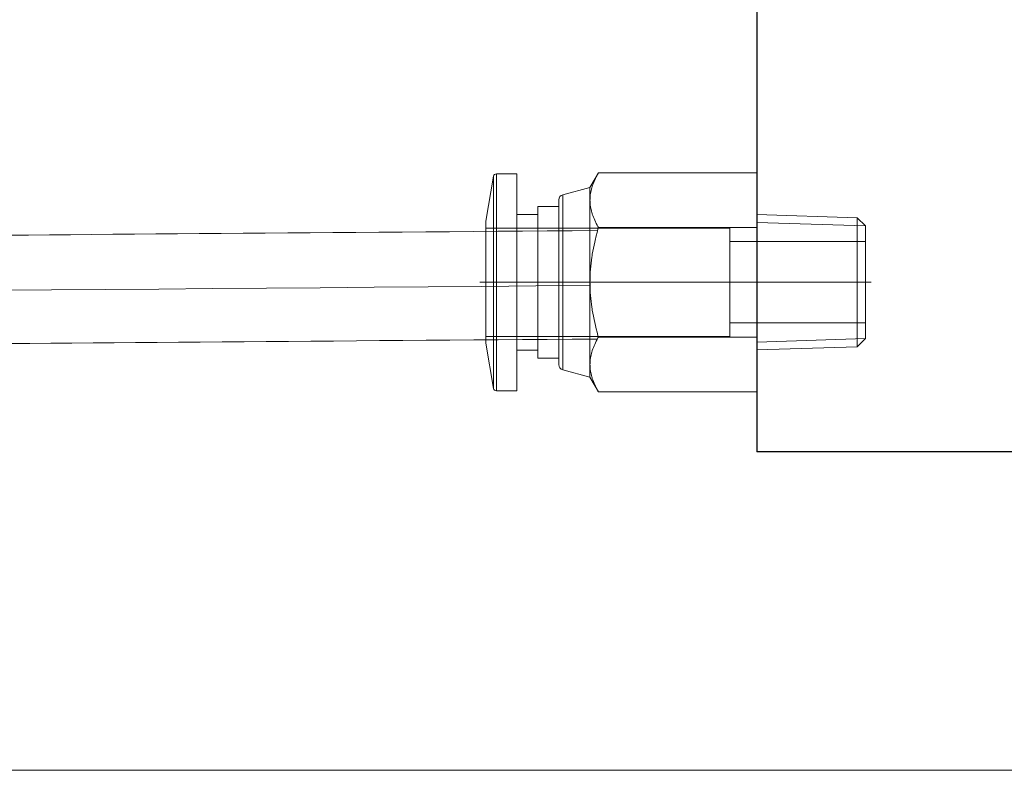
# Model space of a CAD drawing. Header units: millimetres. Extents: x 14831 to 16595, y 7520 to 8717.
# Tile 8 of 15: x 16287 to 16360, y 8240 to 8296. Entities that reach past the tile are written whole.
import ezdxf

# ---------------------------------------------------------------- set-up
doc = ezdxf.new("R2010")
doc.units = ezdxf.units.MM
doc.header["$MEASUREMENT"] = 0
doc.linetypes.add('CENTER', pattern=[50.8, 31.75, -6.35, 6.35, -6.35])
for name, color, linetype, lineweight in [('图层1', 7, 'Continuous', 25), ('图层2', 3, 'CENTER', 13), ('图层7', 4, 'Continuous', 15)]:
    doc.layers.add(name, color=color, linetype=linetype, lineweight=lineweight)

msp = doc.modelspace()

# ---------------------------------------------------------------- linework, layer by layer
at = {"layer": '图层1'}
for p in [(16341.501, 8403.773), (16441.501, 8263.773)]:
    msp.add_line(p, (16341.501, 8263.773), dxfattribs=at)
at = {"layer": '图层2', "ltscale": 0.6}
msp.add_line((16349.927, 8276.273), (16331.744, 8276.273), dxfattribs=at)
at = {"layer": '图层7'}
for p, q in [((16322.089, 8284.108), (16321.501, 8280.773)), ((16322.089, 8284.108), (16322.089, 8268.439)), ((16322.286, 8284.273), (16322.286, 8268.273)), ((16323.809, 8284.273), (16322.286, 8284.273)), ((16323.809, 8284.273), (16323.809, 8268.273)), ((16329.819, 8284.356), (16329.193, 8283.273)), ((16341.501, 8284.356), (16329.819, 8284.356)), ((16341.501, 8284.356), (16341.501, 8268.191)), ((16329.193, 8283.273), (16327.182, 8282.735)), ((16327.182, 8282.735), (16327.182, 8269.812)), ((16329.193, 8283.273), (16329.193, 8269.273)), ((16326.886, 8282.348), (16326.886, 8270.199)), ((16325.347, 8281.273), (16323.809, 8281.273)), ((16325.347, 8281.873), (16325.347, 8270.673)), ((16326.886, 8281.873), (16325.347, 8281.873)), ((16348.901, 8281.031), (16341.501, 8281.262)), ((16321.501, 8280.773), (16321.501, 8271.773)), ((16349.501, 8280.432), (16341.501, 8280.681)), ((16348.901, 8281.031), (16348.901, 8271.516)), ((16349.501, 8280.432), (16348.901, 8281.031)), ((16339.501, 8280.273), (16321.501, 8280.273)), ((16341.501, 8280.315), (16329.819, 8280.315)), ((16339.501, 8280.273), (16339.501, 8272.273)), ((16349.501, 8280.432), (16349.501, 8272.115)), ((16349.501, 8279.273), (16339.501, 8279.273)), ((16349.927, 8276.273), (16321.075, 8276.273)), ((16339.501, 8273.273), (16349.501, 8273.273)), ((16321.501, 8272.273), (16339.501, 8272.273)), ((16321.501, 8271.773), (16322.089, 8268.439)), ((16341.501, 8272.232), (16329.819, 8272.232)), ((16349.501, 8272.115), (16341.501, 8271.866)), ((16348.901, 8271.516), (16349.501, 8272.115)), ((16323.809, 8271.273), (16325.347, 8271.273)), ((16341.501, 8271.285), (16348.901, 8271.516)), ((16325.347, 8270.673), (16326.886, 8270.673)), ((16327.182, 8269.812), (16329.193, 8269.273)), ((16329.193, 8269.273), (16329.819, 8268.191)), ((16322.286, 8268.273), (16323.809, 8268.273)), ((16341.501, 8268.191), (16329.819, 8268.191)), ((16405.001, 8240.273), (16083.001, 8240.273))]:
    msp.add_line(p, q, dxfattribs=at)
for points in [[(16329.819, 8284.356), (16329.783, 8284.295), (16329.716, 8284.173), (16329.654, 8284.053), (16329.624, 8283.993), (16329.595, 8283.935), (16329.541, 8283.818), (16329.491, 8283.703), (16329.445, 8283.59), (16329.403, 8283.478), (16329.365, 8283.367), (16329.348, 8283.312), (16329.331, 8283.257), (16329.301, 8283.147), (16329.274, 8283.038), (16329.251, 8282.93), (16329.232, 8282.822), (16329.217, 8282.714), (16329.211, 8282.66), (16329.206, 8282.606), (16329.198, 8282.498), (16329.194, 8282.39), (16329.193, 8282.336)], [(16329.193, 8282.336), (16329.194, 8282.39), (16329.198, 8282.498), (16329.206, 8282.606), (16329.211, 8282.66), (16329.217, 8282.714), (16329.232, 8282.822), (16329.251, 8282.93), (16329.274, 8283.038), (16329.301, 8283.147), (16329.331, 8283.257), (16329.348, 8283.312), (16329.365, 8283.367), (16329.403, 8283.478), (16329.445, 8283.59), (16329.491, 8283.703), (16329.541, 8283.818), (16329.595, 8283.935), (16329.624, 8283.993), (16329.654, 8284.053), (16329.716, 8284.173), (16329.783, 8284.295), (16329.819, 8284.356)], [(16329.193, 8282.336), (16329.194, 8282.281), (16329.198, 8282.173), (16329.206, 8282.065), (16329.211, 8282.011), (16329.217, 8281.957), (16329.232, 8281.849), (16329.251, 8281.741), (16329.274, 8281.633), (16329.301, 8281.524), (16329.331, 8281.415), (16329.348, 8281.36), (16329.365, 8281.305), (16329.403, 8281.193), (16329.445, 8281.081), (16329.491, 8280.968), (16329.541, 8280.853), (16329.595, 8280.737), (16329.624, 8280.678), (16329.654, 8280.619), (16329.716, 8280.499), (16329.783, 8280.377), (16329.819, 8280.315)], [(16329.819, 8280.315), (16329.783, 8280.377), (16329.716, 8280.499), (16329.654, 8280.619), (16329.624, 8280.678), (16329.595, 8280.737), (16329.541, 8280.853), (16329.491, 8280.968), (16329.445, 8281.081), (16329.403, 8281.193), (16329.365, 8281.305), (16329.348, 8281.36), (16329.331, 8281.415), (16329.301, 8281.524), (16329.274, 8281.633), (16329.251, 8281.741), (16329.232, 8281.849), (16329.217, 8281.957), (16329.211, 8282.011), (16329.206, 8282.065), (16329.198, 8282.173), (16329.194, 8282.281), (16329.193, 8282.336)], [(16329.193, 8276.273), (16329.194, 8276.382), (16329.198, 8276.599), (16329.206, 8276.815), (16329.211, 8276.922), (16329.217, 8277.03), (16329.232, 8277.246), (16329.251, 8277.462), (16329.274, 8277.679), (16329.301, 8277.896), (16329.331, 8278.115), (16329.348, 8278.225), (16329.365, 8278.336), (16329.403, 8278.558), (16329.445, 8278.782), (16329.491, 8279.009), (16329.541, 8279.239), (16329.595, 8279.471), (16329.624, 8279.589), (16329.654, 8279.707), (16329.716, 8279.947), (16329.783, 8280.191), (16329.819, 8280.315)], [(16329.819, 8280.315), (16329.783, 8280.191), (16329.716, 8279.947), (16329.654, 8279.707), (16329.624, 8279.589), (16329.595, 8279.471), (16329.541, 8279.239), (16329.491, 8279.009), (16329.445, 8278.782), (16329.403, 8278.558), (16329.365, 8278.336), (16329.348, 8278.225), (16329.331, 8278.115), (16329.301, 8277.896), (16329.274, 8277.679), (16329.251, 8277.462), (16329.232, 8277.246), (16329.217, 8277.03), (16329.211, 8276.922), (16329.206, 8276.815), (16329.198, 8276.599), (16329.194, 8276.382), (16329.193, 8276.273)], [(16329.819, 8272.232), (16329.783, 8272.356), (16329.716, 8272.6), (16329.654, 8272.84), (16329.624, 8272.958), (16329.595, 8273.076), (16329.541, 8273.308), (16329.491, 8273.538), (16329.445, 8273.765), (16329.403, 8273.989), (16329.365, 8274.211), (16329.348, 8274.322), (16329.331, 8274.432), (16329.301, 8274.651), (16329.274, 8274.868), (16329.251, 8275.085), (16329.232, 8275.301), (16329.217, 8275.517), (16329.211, 8275.625), (16329.206, 8275.732), (16329.198, 8275.948), (16329.194, 8276.165), (16329.193, 8276.273)], [(16329.193, 8276.273), (16329.194, 8276.165), (16329.198, 8275.948), (16329.206, 8275.732), (16329.211, 8275.625), (16329.217, 8275.517), (16329.232, 8275.301), (16329.251, 8275.085), (16329.274, 8274.868), (16329.301, 8274.651), (16329.331, 8274.432), (16329.348, 8274.322), (16329.365, 8274.211), (16329.403, 8273.989), (16329.445, 8273.765), (16329.491, 8273.538), (16329.541, 8273.308), (16329.595, 8273.076), (16329.624, 8272.958), (16329.654, 8272.84), (16329.716, 8272.6), (16329.783, 8272.356), (16329.819, 8272.232)], [(16329.193, 8270.211), (16329.194, 8270.266), (16329.198, 8270.374), (16329.206, 8270.482), (16329.211, 8270.536), (16329.217, 8270.59), (16329.232, 8270.698), (16329.251, 8270.806), (16329.274, 8270.914), (16329.301, 8271.023), (16329.331, 8271.132), (16329.348, 8271.187), (16329.365, 8271.242), (16329.403, 8271.353), (16329.445, 8271.466), (16329.491, 8271.579), (16329.541, 8271.694), (16329.595, 8271.81), (16329.624, 8271.869), (16329.654, 8271.928), (16329.716, 8272.048), (16329.783, 8272.17), (16329.819, 8272.232)], [(16329.819, 8272.232), (16329.783, 8272.17), (16329.716, 8272.048), (16329.654, 8271.928), (16329.624, 8271.869), (16329.595, 8271.81), (16329.541, 8271.694), (16329.491, 8271.579), (16329.445, 8271.466), (16329.403, 8271.353), (16329.365, 8271.242), (16329.348, 8271.187), (16329.331, 8271.132), (16329.301, 8271.023), (16329.274, 8270.914), (16329.251, 8270.806), (16329.232, 8270.698), (16329.217, 8270.59), (16329.211, 8270.536), (16329.206, 8270.482), (16329.198, 8270.374), (16329.194, 8270.266), (16329.193, 8270.211)], [(16329.819, 8268.191), (16329.783, 8268.252), (16329.716, 8268.374), (16329.654, 8268.494), (16329.624, 8268.554), (16329.595, 8268.612), (16329.541, 8268.729), (16329.491, 8268.844), (16329.445, 8268.957), (16329.403, 8269.069), (16329.365, 8269.18), (16329.348, 8269.235), (16329.331, 8269.29), (16329.301, 8269.4), (16329.274, 8269.509), (16329.251, 8269.617), (16329.232, 8269.725), (16329.217, 8269.833), (16329.211, 8269.887), (16329.206, 8269.941), (16329.198, 8270.049), (16329.194, 8270.157), (16329.193, 8270.211)], [(16329.193, 8270.211), (16329.194, 8270.157), (16329.198, 8270.049), (16329.206, 8269.941), (16329.211, 8269.887), (16329.217, 8269.833), (16329.232, 8269.725), (16329.251, 8269.617), (16329.274, 8269.509), (16329.301, 8269.4), (16329.331, 8269.29), (16329.348, 8269.235), (16329.365, 8269.18), (16329.403, 8269.069), (16329.445, 8268.957), (16329.491, 8268.844), (16329.541, 8268.729), (16329.595, 8268.612), (16329.624, 8268.554), (16329.654, 8268.494), (16329.716, 8268.374), (16329.783, 8268.252), (16329.819, 8268.191)]]:
    msp.add_lwpolyline(points, dxfattribs=at)
for centre, radius, start, end in [((16322.286, 8284.073), 0.2, 90, 170), ((16327.286, 8282.348), 0.4, 105, 180), ((16327.286, 8270.199), 0.4, 180, 255), ((16322.286, 8268.473), 0.2, 190, 270)]:
    msp.add_arc(centre, radius, start, end, dxfattribs=at)
for points, knots in [([(16329.755, 8280.087), (16309.693, 8279.945), (16293.351, 8279.805), (16230.042, 8279.284), (16183.084, 8278.944), (16042.273, 8278.346), (15948.486, 8278.509), (15845.104, 8280.136), (15835.322, 8280.307), (15815.755, 8280.667), (15805.97, 8280.855), (15776.603, 8281.383), (15757.009, 8281.688), (15728.003, 8281.848), (15718.62, 8281.855), (15690.439, 8281.69), (15671.609, 8281.335), (15647.185, 8280.386), (15641.644, 8280.134), (15630.574, 8279.585), (15625.042, 8279.291), (15608.471, 8278.436), (15597.455, 8277.901), (15579.179, 8277.431), (15571.886, 8277.356), (15556.615, 8277.574), (15548.645, 8277.905), (15536.151, 8278.906), (15531.588, 8279.375), (15521.922, 8280.625), (15516.818, 8281.444), (15506.632, 8283.356), (15501.552, 8284.449), (15486.343, 8288.074), (15476.244, 8290.951), (15448.829, 8299.557), (15431.556, 8305.847), (15414.246, 8312.074)], [188.494462, 188.494462, 188.494462, 188.494462, 237.466458, 237.466458, 378.219669, 378.219669, 659.726091, 659.726091, 689.155283, 689.155283, 718.584474, 718.584474, 777.442857, 777.442857, 805.549194, 805.549194, 861.761867, 861.761867, 878.228391, 878.228391, 894.694916, 894.694916, 927.627965, 927.627965, 949.636584, 949.636584, 973.944473, 973.944473, 988.019855, 988.019855, 1003.902391, 1003.902391, 1019.784928, 1019.784928, 1051.550001, 1051.550001, 1106.208313, 1106.208313, 1106.208313, 1106.208313]), ([(16329.196, 8276.036), (16159.066, 8274.642), (15933.741, 8272.99), (15669.457, 8280.248), (15524.72, 8267.371), (15449.628, 8295.094), (15412.892, 8308.31)], [194.673231, 194.673231, 194.673231, 194.673231, 677.587862, 869.976417, 990.48353, 1106.550033, 1106.550033, 1106.550033, 1106.550033]), ([(16329.737, 8272.086), (16309.756, 8271.945), (16293.453, 8271.805), (16230.228, 8271.285), (16183.308, 8270.945), (16042.6, 8270.346), (15948.859, 8270.507), (15845.586, 8272.127), (15835.887, 8272.295), (15816.498, 8272.652), (15806.808, 8272.838), (15777.738, 8273.363), (15758.363, 8273.67), (15729.026, 8273.848), (15719.076, 8273.858), (15689.206, 8273.682), (15669.265, 8273.286), (15644.025, 8272.238), (15638.771, 8271.986), (15628.243, 8271.452), (15622.971, 8271.172), (15607.141, 8270.363), (15596.57, 8269.866), (15578.783, 8269.426), (15571.563, 8269.358), (15555.735, 8269.588), (15547.131, 8269.962), (15534.084, 8271.072), (15529.619, 8271.55), (15517.933, 8273.099), (15510.747, 8274.359), (15496.472, 8277.359), (15489.38, 8279.1), (15468.217, 8284.867), (15454.259, 8289.435), (15430.736, 8297.616), (15421.124, 8301.098), (15411.538, 8304.547)], [188.454873, 188.454873, 188.454873, 188.454873, 237.304713, 237.304713, 377.908239, 377.908239, 659.115292, 659.115292, 688.26488, 688.26488, 717.414469, 717.414469, 775.713646, 775.713646, 805.615808, 805.615808, 865.420133, 865.420133, 881.123664, 881.123664, 896.827194, 896.827194, 928.234255, 928.234255, 949.708935, 949.708935, 975.390187, 975.390187, 988.791479, 988.791479, 1010.54776, 1010.54776, 1032.30404, 1032.30404, 1075.816602, 1075.816602, 1106.12141, 1106.12141, 1106.12141, 1106.12141])]:
    msp.add_open_spline(points, degree=3, knots=knots, dxfattribs=at)

doc.saveas('drawing.dxf')
